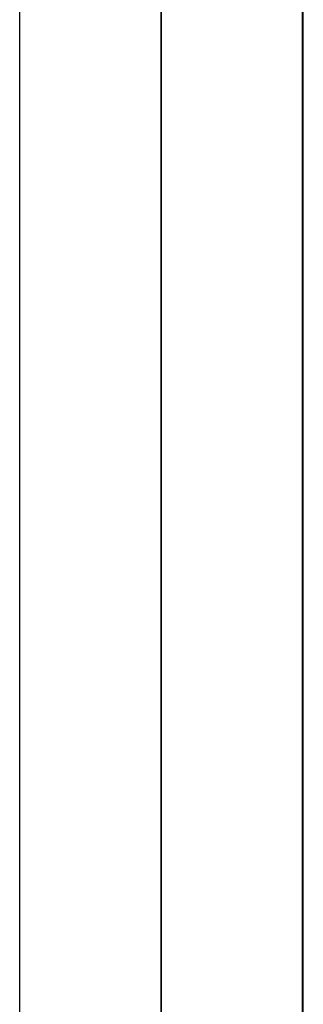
# Model space of a CAD drawing. Extents: x 1 to 669, y 0 to 417.
# Tile 87 of 256: x 62.4934 to 62.5475, y 368.5073 to 368.6956. Entities that reach past the tile are written whole.
import ezdxf

# ---------------------------------------------------------------- set-up
doc = ezdxf.new("R2010")
doc.units = 0
doc.header["$LTSCALE"] = 12
doc.header["$MEASUREMENT"] = 0
doc.layers.add('X', color=1, linetype='CONTINUOUS')

msp = doc.modelspace()

# ---------------------------------------------------------------- linework, layer by layer
at = {"layer": 'X'}
for p, q in [((62.49336, 367.10237), (62.49336, 370.02737)), ((62.52036, 370.02737), (62.52036, 367.10237)), ((62.52036, 367.10237), (62.52036, 370.02737)), ((62.54736, 370.02737), (62.54736, 367.10237)), ((62.54755, 367.87399), (62.54755, 369.25599))]:
    msp.add_line(p, q, dxfattribs=at)

doc.saveas('drawing.dxf')
